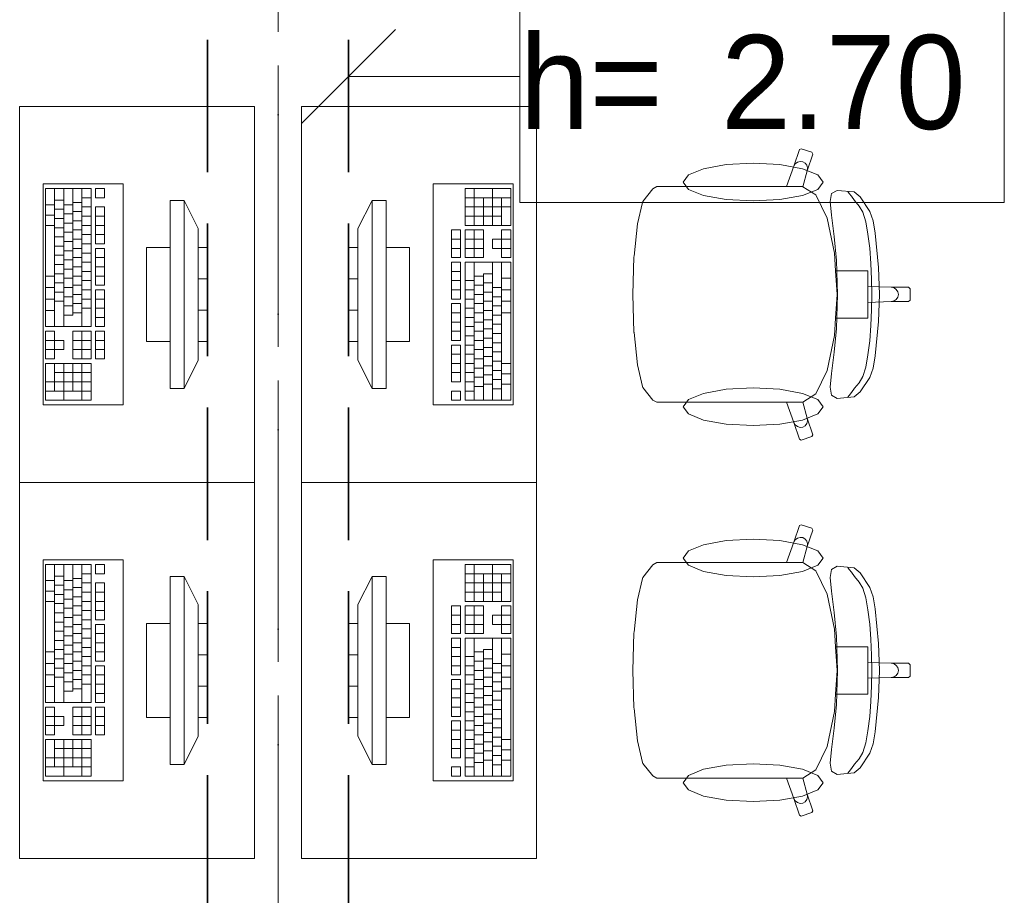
# Model space of a CAD drawing. Header units: millimetres. Extents: x -34676 to 172266, y 39940 to 476087.
# Tile 188 of 256: x 40370 to 42466, y 353014 to 354877. Entities that reach past the tile are written whole.
import ezdxf

# ---------------------------------------------------------------- set-up
doc = ezdxf.new("R2010")
doc.units = ezdxf.units.MM
doc.header["$MEASUREMENT"] = 0
doc.linetypes.add('Krawędzie ukryte', pattern=[3.912222, 2.822222, -1.09])
doc.linetypes.add('Kropki i Kreski', pattern=[6.702778, 3.527778, -1.763889, 0, -1.411111])
for name, color, linetype in [('#podkład', 252, 'Continuous'), ('Konstrukcja - Belki', 7, 'Continuous'), ('Konstrukcja - Siatka mod', 7, 'Continuous'), ('Opisy - Etykiety', 7, 'Continuous'), ('Wnętrze - Umeblowanie', 7, 'Continuous')]:
    doc.layers.add(name, color=color, linetype=linetype)
doc.styles.add('STYL_AUTOMATYCZNY_3', font='txt')
doc.styles.add('STYL_AUTOMATYCZNY_6', font='txt')

# ---------------------------------------------------------------- blocks, each defined once
blk = doc.blocks.new('kjghgg')
at = {"layer": 'Konstrukcja - Belki', "color": 252, "linetype": 'Krawędzie ukryte', "lineweight": 35, "ltscale": 100}
for p, q in [((-103615.8, 482078.3), (-103615.8, 477128.3)), ((-103315.8, 482078.3), (-103315.8, 477128.3))]:
    blk.add_line(p, q, dxfattribs=at)
at = {"layer": 'Konstrukcja - Belki', "color": 252, "linetype": 'Kropki i Kreski', "lineweight": 13, "ltscale": 100}
blk.add_line((-103465.8, 482078.3), (-103465.8, 477128.3), dxfattribs=at)
at = {"layer": 'Konstrukcja - Siatka mod', "color": 252, "linetype": 'Kropki i Kreski', "lineweight": 13, "ltscale": 100}
blk.add_line((-103465.8, 485184.3), (-103465.8, 468219.5), dxfattribs=at)
at = {"layer": 'Opisy - Etykiety', "color": 252, "linetype": 'Continuous', "lineweight": 20, "ltscale": 100}
for p, q in [((-102951.6, 480312.3), (-102951.6, 479775.9)), ((-101920.2, 479775.9), (-101920.2, 480312.3)), ((-103215.8, 480144.1), (-103415.8, 479944.1)), ((-103315.8, 480044.1), (-102951.6, 480044.1)), ((-102951.6, 479775.9), (-101920.2, 479775.9))]:
    blk.add_line(p, q, dxfattribs=at)
at = {"layer": 'Wnętrze - Umeblowanie', "color": 252, "linetype": 'Continuous', "lineweight": 13, "ltscale": 100}
for p, q in [((-103515.8, 479980.1), (-104015.8, 479980.1)), ((-104015.8, 479980.1), (-104015.8, 479180.1)), ((-103515.8, 479180.1), (-103515.8, 479980.1)), ((-103415.8, 479180.1), (-103415.8, 479980.1)), ((-103415.8, 479980.1), (-102915.8, 479980.1)), ((-102915.8, 479980.1), (-102915.8, 479180.1)), ((-102356.4, 479888.2), (-102352.6, 479890.1)), ((-102352.6, 479890.1), (-102329.9, 479882.6)), ((-102367.8, 479852.8), (-102356.4, 479888.2)), ((-102328, 479878.8), (-102339.4, 479843.4)), ((-102329.9, 479882.6), (-102328, 479878.8)), ((-102592.5, 479834.5), (-102560.2, 479847.6)), ((-102560.2, 479847.6), (-102511.8, 479856.3)), ((-102511.8, 479856.3), (-102454.8, 479859.4)), ((-102454.8, 479859.4), (-102397.8, 479856.3)), ((-102397.8, 479856.3), (-102349.5, 479847.6)), ((-102383.5, 479809.4), (-102367.8, 479852.8)), ((-102367.8, 479852.8), (-102365, 479857.9)), ((-102365, 479857.9), (-102360.4, 479861.5)), ((-102360.4, 479861.5), (-102354.8, 479863.1)), ((-102354.8, 479863.1), (-102349, 479862.5)), ((-102349.5, 479847.6), (-102317.2, 479834.5)), ((-102349, 479862.5), (-102343.9, 479859.6)), ((-102343.9, 479859.6), (-102340.3, 479854.9)), ((-102340.3, 479854.9), (-102338.7, 479849.3)), ((-102338.7, 479849.3), (-102339.4, 479843.4)), ((-102603.8, 479819.1), (-102592.5, 479834.5)), ((-102339.4, 479843.4), (-102349, 479809.3)), ((-102317.2, 479834.5), (-102305.8, 479819.1)), ((-103795.8, 479815.1), (-103965.8, 479815.1)), ((-103965.8, 479815.1), (-103965.8, 479345.1)), ((-103960.9, 479805.3), (-103960.9, 479511.6)), ((-103863.9, 479805.3), (-103960.9, 479805.3)), ((-103941.5, 479805.3), (-103941.5, 479511.6)), ((-103922.1, 479805.3), (-103922.1, 479511.6)), ((-103902.7, 479805.3), (-103902.7, 479536)), ((-103883.3, 479805.3), (-103883.3, 479511.6)), ((-103863.9, 479511.6), (-103863.9, 479805.3)), ((-103854.2, 479805.3), (-103854.2, 479785.7)), ((-103834.9, 479805.3), (-103854.2, 479805.3)), ((-103834.9, 479785.7), (-103834.9, 479805.3)), ((-103795.8, 479345.1), (-103795.8, 479815.1)), ((-102965.8, 479815.1), (-103135.8, 479815.1)), ((-103135.8, 479815.1), (-103135.8, 479345.1)), ((-102970.6, 479805.3), (-103067.6, 479805.3)), ((-103067.6, 479805.3), (-103067.6, 479727)), ((-103048.2, 479727), (-103048.2, 479805.3)), ((-103009.4, 479727), (-103009.4, 479805.3)), ((-102970.6, 479727), (-102970.6, 479805.3)), ((-102965.8, 479345.1), (-102965.8, 479815.1)), ((-102689.5, 479778), (-102668.3, 479804.8)), ((-102668.3, 479804.8), (-102659.7, 479809.4)), ((-102659.7, 479809.4), (-102628.7, 479809.4)), ((-102628.7, 479809.4), (-102592.6, 479809.4)), ((-102592.5, 479803.7), (-102603.8, 479819.1)), ((-102592.6, 479809.4), (-102383.5, 479809.4)), ((-102349.2, 479809.4), (-102383.5, 479809.4)), ((-102349.2, 479809.4), (-102349, 479809.3)), ((-102349, 479809.3), (-102321.2, 479791.9)), ((-102305.8, 479819.1), (-102317.2, 479803.7)), ((-103883.3, 479785.7), (-103863.9, 479785.7)), ((-103854.2, 479785.7), (-103834.9, 479785.7)), ((-102970.6, 479785.7), (-103067.6, 479785.7)), ((-103028.8, 479727), (-103028.8, 479785.7)), ((-102990, 479727), (-102990, 479785.7)), ((-102560.2, 479790.7), (-102592.5, 479803.7)), ((-102511.8, 479781.9), (-102560.2, 479790.7)), ((-102349.5, 479790.7), (-102397.8, 479781.9)), ((-102317.2, 479803.7), (-102349.5, 479790.7)), ((-102321.2, 479791.9), (-102297.4, 479742.2)), ((-102290.7, 479777.6), (-102287.6, 479794.8)), ((-102287.6, 479794.8), (-102276.1, 479801.5)), ((-102276.1, 479801.5), (-102240, 479798.2)), ((-102250.6, 479795.1), (-102253.2, 479798.9)), ((-102245.4, 479788.9), (-102250.6, 479795.1)), ((-102239.3, 479779.8), (-102245.4, 479788.9)), ((-102240, 479798.2), (-102226.8, 479787.7)), ((-102226.8, 479787.7), (-102206.7, 479756.6)), ((-103960.9, 479771), (-103941.5, 479771)), ((-103941.5, 479780.8), (-103922.1, 479780.8)), ((-103922.1, 479771), (-103902.7, 479771)), ((-103902.7, 479775.9), (-103883.3, 479775.9)), ((-103883.3, 479766.2), (-103863.9, 479766.2)), ((-103854.2, 479766.2), (-103854.2, 479687.8)), ((-103834.9, 479766.2), (-103854.2, 479766.2)), ((-103834.9, 479687.8), (-103834.9, 479766.2)), ((-103695.8, 479780.1), (-103695.8, 479380.1)), ((-103665.8, 479780.1), (-103695.8, 479780.1)), ((-103665.8, 479380.1), (-103665.8, 479780.1)), ((-103665.8, 479780.1), (-103635.8, 479720.1)), ((-103265.8, 479780.1), (-103295.8, 479720.1)), ((-103235.8, 479780.1), (-103265.8, 479780.1)), ((-103265.8, 479780.1), (-103265.8, 479380.1)), ((-103235.8, 479380.1), (-103235.8, 479780.1)), ((-102970.6, 479766.2), (-103067.6, 479766.2)), ((-102701, 479730), (-102690.4, 479775.9)), ((-102690.4, 479775.9), (-102689.5, 479778)), ((-102454.8, 479778.9), (-102511.8, 479781.9)), ((-102397.8, 479781.9), (-102454.8, 479778.9)), ((-102288.1, 479748.7), (-102290.7, 479777.6)), ((-102229.2, 479768.1), (-102239.3, 479779.8)), ((-102221.5, 479754.9), (-102229.2, 479768.1)), ((-103960.9, 479749), (-103941.5, 479749)), ((-103941.5, 479761.3), (-103922.1, 479761.3)), ((-103922.1, 479751.5), (-103902.7, 479751.5)), ((-103902.7, 479756.4), (-103883.3, 479756.4)), ((-103883.3, 479746.6), (-103863.9, 479746.6)), ((-103854.2, 479746.6), (-103834.9, 479746.6)), ((-102990, 479746.6), (-103067.6, 479746.6)), ((-102297.4, 479742.2), (-102281.5, 479667.9)), ((-102282.3, 479703.3), (-102288.1, 479748.7)), ((-102215.2, 479734.6), (-102221.5, 479754.9)), ((-102206.7, 479756.6), (-102199.5, 479736.7)), ((-103960.9, 479727), (-103941.5, 479727)), ((-103941.5, 479741.7), (-103922.1, 479741.7)), ((-103941.5, 479722.1), (-103922.1, 479722.1)), ((-103922.1, 479731.9), (-103902.7, 479731.9)), ((-103902.7, 479736.8), (-103883.3, 479736.8)), ((-103883.3, 479727), (-103863.9, 479727)), ((-103854.2, 479727), (-103834.9, 479727)), ((-103067.6, 479727), (-102970.6, 479727)), ((-102708.2, 479661.2), (-102701, 479730)), ((-102210.3, 479708.6), (-102215.2, 479734.6)), ((-102199.5, 479736.7), (-102194.7, 479710.8)), ((-103941.5, 479702.5), (-103922.1, 479702.5)), ((-103922.1, 479712.3), (-103902.7, 479712.3)), ((-103902.7, 479717.2), (-103883.3, 479717.2)), ((-103883.3, 479707.4), (-103863.9, 479707.4)), ((-103854.2, 479707.4), (-103834.9, 479707.4)), ((-103635.8, 479720.1), (-103635.8, 479440.1)), ((-103295.8, 479440.1), (-103295.8, 479720.1)), ((-103077.3, 479717.2), (-103096.7, 479717.2)), ((-103096.7, 479717.2), (-103096.7, 479658.4)), ((-103077.3, 479658.4), (-103077.3, 479717.2)), ((-103028.8, 479717.2), (-103067.6, 479717.2)), ((-103067.6, 479717.2), (-103067.6, 479658.4)), ((-103048.2, 479658.4), (-103048.2, 479717.2)), ((-103028.8, 479658.4), (-103028.8, 479717.2)), ((-102970.6, 479717.2), (-102990, 479717.2)), ((-102990, 479717.2), (-102990, 479697.6)), ((-102970.6, 479658.4), (-102970.6, 479717.2)), ((-102277.6, 479652.4), (-102282.3, 479703.3)), ((-102206.6, 479678.7), (-102210.3, 479708.6)), ((-102194.7, 479710.8), (-102187.7, 479637.6)), ((-103941.5, 479682.9), (-103922.1, 479682.9)), ((-103922.1, 479692.7), (-103902.7, 479692.7)), ((-103902.7, 479697.6), (-103883.3, 479697.6)), ((-103883.3, 479687.8), (-103863.9, 479687.8)), ((-103854.2, 479687.8), (-103834.9, 479687.8)), ((-103745.8, 479680.1), (-103745.8, 479480.1)), ((-103695.8, 479680.1), (-103745.8, 479680.1)), ((-103695.8, 479480.1), (-103695.8, 479680.1)), ((-103635.8, 479680.1), (-103635.8, 479480.1)), ((-103615.8, 479680.1), (-103635.8, 479680.1)), ((-103615.8, 479480.1), (-103615.8, 479680.1)), ((-103295.8, 479680.1), (-103315.8, 479680.1)), ((-103315.8, 479680.1), (-103315.8, 479480.1)), ((-103295.8, 479480.1), (-103295.8, 479680.1)), ((-103185.8, 479680.1), (-103235.8, 479680.1)), ((-103235.8, 479680.1), (-103235.8, 479480.1)), ((-103185.8, 479480.1), (-103185.8, 479680.1)), ((-103077.3, 479697.6), (-103096.7, 479697.6)), ((-103028.8, 479697.6), (-103067.6, 479697.6)), ((-102990, 479697.6), (-103009.4, 479697.6)), ((-103009.4, 479697.6), (-103009.4, 479678)), ((-102970.6, 479697.6), (-102990, 479697.6)), ((-102990, 479678), (-102990, 479697.6)), ((-103941.5, 479663.3), (-103922.1, 479663.3)), ((-103922.1, 479673.1), (-103902.7, 479673.1)), ((-103902.7, 479678), (-103883.3, 479678)), ((-103902.7, 479658.4), (-103883.3, 479658.4)), ((-103883.3, 479668.2), (-103863.9, 479668.2)), ((-103854.2, 479678), (-103854.2, 479599.7)), ((-103834.9, 479678), (-103854.2, 479678)), ((-103854.2, 479658.4), (-103834.9, 479658.4)), ((-103834.9, 479599.7), (-103834.9, 479678)), ((-103077.3, 479678), (-103096.7, 479678)), ((-103096.7, 479658.4), (-103077.3, 479658.4)), ((-103028.8, 479678), (-103067.6, 479678)), ((-103067.6, 479658.4), (-103028.8, 479658.4)), ((-103009.4, 479678), (-102990, 479678)), ((-102990, 479678), (-102990, 479658.4)), ((-102970.6, 479678), (-102990, 479678)), ((-102990, 479658.4), (-102970.6, 479658.4)), ((-102710.8, 479580.1), (-102708.3, 479660.1)), ((-102708.3, 479660.1), (-102708.2, 479661.2)), ((-102281.5, 479667.9), (-102279.1, 479630.4)), ((-102204.1, 479646.2), (-102206.6, 479678.7)), ((-103941.5, 479643.8), (-103922.1, 479643.8)), ((-103922.1, 479653.5), (-103902.7, 479653.5)), ((-103902.7, 479638.9), (-103883.3, 479638.9)), ((-103883.3, 479648.7), (-103863.9, 479648.7)), ((-103854.2, 479638.9), (-103834.9, 479638.9)), ((-103077.3, 479648.7), (-103096.7, 479648.7)), ((-103096.7, 479648.7), (-103096.7, 479570.3)), ((-103077.3, 479570.3), (-103077.3, 479648.7)), ((-102970.6, 479648.7), (-103067.6, 479648.7)), ((-103067.6, 479648.7), (-103067.6, 479354.9)), ((-103048.2, 479354.9), (-103048.2, 479648.7)), ((-103009.4, 479354.9), (-103009.4, 479648.7)), ((-102990, 479354.9), (-102990, 479648.7)), ((-102970.6, 479354.9), (-102970.6, 479648.7)), ((-102275.3, 479580.1), (-102277.6, 479652.4)), ((-102202.6, 479612.8), (-102204.1, 479646.2)), ((-102187.7, 479637.6), (-102185.5, 479580.1)), ((-103960.9, 479619.3), (-103941.5, 479619.3)), ((-103941.5, 479624.2), (-103922.1, 479624.2)), ((-103922.1, 479634), (-103902.7, 479634)), ((-103902.7, 479619.3), (-103883.3, 479619.3)), ((-103883.3, 479629.1), (-103863.9, 479629.1)), ((-103854.2, 479619.3), (-103834.9, 479619.3)), ((-103077.3, 479629.1), (-103096.7, 479629.1)), ((-103028.8, 479619.3), (-103048.2, 479619.3)), ((-103028.8, 479354.9), (-103028.8, 479624.2)), ((-103009.4, 479624.2), (-103028.8, 479624.2)), ((-102279.1, 479630.4), (-102275.9, 479580.1)), ((-102279.1, 479630.4), (-102240.4, 479630.4)), ((-102240.4, 479630.4), (-102210.5, 479630.4)), ((-102210.5, 479630.4), (-102210.5, 479597)), ((-103941.5, 479604.6), (-103922.1, 479604.6)), ((-103922.1, 479614.4), (-103902.7, 479614.4)), ((-103902.7, 479599.7), (-103883.3, 479599.7)), ((-103883.3, 479609.5), (-103863.9, 479609.5)), ((-103854.2, 479599.7), (-103834.9, 479599.7)), ((-103635.8, 479613.4), (-103615.8, 479613.4)), ((-103295.8, 479613.4), (-103315.8, 479613.4)), ((-103077.3, 479609.5), (-103096.7, 479609.5)), ((-103048.2, 479609.5), (-103067.6, 479609.5)), ((-103028.8, 479599.7), (-103048.2, 479599.7)), ((-103009.4, 479604.6), (-103028.8, 479604.6)), ((-102970.6, 479614.4), (-102990, 479614.4)), ((-102210.5, 479597), (-102210.5, 479580.1)), ((-102210.5, 479597), (-102160.7, 479595.2)), ((-102202.1, 479580.1), (-102202.6, 479612.8)), ((-102160.7, 479595.2), (-102154.9, 479594.1)), ((-102160.7, 479595.2), (-102123.8, 479595.2)), ((-102123.8, 479595.2), (-102120.8, 479592.2)), ((-103960.9, 479594.8), (-103941.5, 479594.8)), ((-103941.5, 479585), (-103922.1, 479585)), ((-103922.1, 479594.8), (-103902.7, 479594.8)), ((-103922.1, 479575.2), (-103902.7, 479575.2)), ((-103902.7, 479580.1), (-103883.3, 479580.1)), ((-103883.3, 479589.9), (-103863.9, 479589.9)), ((-103854.2, 479589.9), (-103854.2, 479511.6)), ((-103834.9, 479589.9), (-103854.2, 479589.9)), ((-103834.9, 479511.6), (-103834.9, 479589.9)), ((-103077.3, 479589.9), (-103096.7, 479589.9)), ((-103048.2, 479589.9), (-103067.6, 479589.9)), ((-103028.8, 479580.1), (-103048.2, 479580.1)), ((-103009.4, 479585), (-103028.8, 479585)), ((-102990, 479594.8), (-103009.4, 479594.8)), ((-102990, 479575.2), (-103009.4, 479575.2)), ((-102970.6, 479589.9), (-102990, 479589.9)), ((-102710.8, 479580.1), (-102708.3, 479500.1)), ((-102279.1, 479529.8), (-102275.9, 479580.1)), ((-102275.3, 479580.1), (-102277.6, 479507.8)), ((-102210.5, 479563.2), (-102210.5, 479580.1)), ((-102202.1, 479580.1), (-102202.6, 479547.4)), ((-102187.7, 479522.6), (-102185.5, 479580.1)), ((-102154.9, 479594.1), (-102150.1, 479590.8)), ((-102150.1, 479590.8), (-102146.8, 479585.9)), ((-102150.1, 479569.4), (-102146.8, 479574.3)), ((-102146.8, 479585.9), (-102145.7, 479580.1)), ((-102146.8, 479574.3), (-102145.7, 479580.1)), ((-102120.8, 479592.2), (-102120.8, 479580.1)), ((-102120.8, 479568), (-102120.8, 479580.1)), ((-103960.9, 479570.3), (-103941.5, 479570.3)), ((-103941.5, 479565.4), (-103922.1, 479565.4)), ((-103922.1, 479555.6), (-103902.7, 479555.6)), ((-103902.7, 479560.5), (-103883.3, 479560.5)), ((-103883.3, 479570.3), (-103863.9, 479570.3)), ((-103854.2, 479570.3), (-103834.9, 479570.3)), ((-103096.7, 479570.3), (-103077.3, 479570.3)), ((-103077.3, 479560.5), (-103096.7, 479560.5)), ((-103096.7, 479560.5), (-103096.7, 479482.2)), ((-103077.3, 479482.2), (-103077.3, 479560.5)), ((-103048.2, 479570.3), (-103067.6, 479570.3)), ((-103028.8, 479560.5), (-103048.2, 479560.5)), ((-103009.4, 479565.4), (-103028.8, 479565.4)), ((-102990, 479555.6), (-103009.4, 479555.6)), ((-102970.6, 479565.4), (-102990, 479565.4)), ((-102210.5, 479563.2), (-102160.7, 479565)), ((-102210.5, 479529.8), (-102210.5, 479563.2)), ((-102160.7, 479565), (-102154.9, 479566.2)), ((-102160.7, 479565), (-102123.8, 479565)), ((-102154.9, 479566.2), (-102150.1, 479569.4)), ((-102123.8, 479565), (-102120.8, 479568)), ((-103960.9, 479545.8), (-103941.5, 479545.8)), ((-103922.1, 479536), (-103902.7, 479536)), ((-103902.7, 479540.9), (-103883.3, 479540.9)), ((-103883.3, 479550.7), (-103863.9, 479550.7)), ((-103854.2, 479550.7), (-103834.9, 479550.7)), ((-103635.8, 479546.8), (-103615.8, 479546.8)), ((-103295.8, 479546.8), (-103315.8, 479546.8)), ((-103077.3, 479540.9), (-103096.7, 479540.9)), ((-103048.2, 479550.7), (-103067.6, 479550.7)), ((-103028.8, 479540.9), (-103048.2, 479540.9)), ((-103009.4, 479545.8), (-103028.8, 479545.8)), ((-102990, 479536), (-103009.4, 479536)), ((-102970.6, 479540.9), (-102990, 479540.9)), ((-102202.6, 479547.4), (-102204.1, 479514)), ((-103960.9, 479511.6), (-103863.9, 479511.6)), ((-103854.2, 479531.2), (-103834.9, 479531.2)), ((-103854.2, 479511.6), (-103834.9, 479511.6)), ((-103077.3, 479521.4), (-103096.7, 479521.4)), ((-103048.2, 479531.2), (-103067.6, 479531.2)), ((-103048.2, 479511.6), (-103067.6, 479511.6)), ((-103028.8, 479521.4), (-103048.2, 479521.4)), ((-103009.4, 479526.3), (-103028.8, 479526.3)), ((-102990, 479516.5), (-103009.4, 479516.5)), ((-102281.5, 479492.4), (-102279.1, 479529.8)), ((-102279.1, 479529.8), (-102240.4, 479529.8)), ((-102240.4, 479529.8), (-102210.5, 479529.8)), ((-102204.1, 479514), (-102206.6, 479481.6)), ((-102194.7, 479449.4), (-102187.7, 479522.6)), ((-103960.9, 479501.8), (-103960.9, 479443)), ((-103941.5, 479501.8), (-103960.9, 479501.8)), ((-103941.5, 479482.2), (-103941.5, 479501.8)), ((-103902.7, 479501.8), (-103902.7, 479443)), ((-103863.9, 479501.8), (-103902.7, 479501.8)), ((-103883.3, 479501.8), (-103883.3, 479443)), ((-103863.9, 479443), (-103863.9, 479501.8)), ((-103854.2, 479501.8), (-103854.2, 479443)), ((-103834.9, 479501.8), (-103854.2, 479501.8)), ((-103834.9, 479443), (-103834.9, 479501.8)), ((-103077.3, 479501.8), (-103096.7, 479501.8)), ((-103048.2, 479492), (-103067.6, 479492)), ((-103028.8, 479501.8), (-103048.2, 479501.8)), ((-103009.4, 479506.7), (-103028.8, 479506.7)), ((-102990, 479496.9), (-103009.4, 479496.9)), ((-102708.3, 479500.1), (-102708.2, 479499)), ((-102708.2, 479499), (-102701, 479430.3)), ((-102297.4, 479418), (-102281.5, 479492.4)), ((-102277.6, 479507.8), (-102282.3, 479456.9)), ((-103960.9, 479482.2), (-103941.5, 479482.2)), ((-103922.1, 479482.2), (-103941.5, 479482.2)), ((-103941.5, 479482.2), (-103941.5, 479462.6)), ((-103922.1, 479462.6), (-103922.1, 479482.2)), ((-103902.7, 479482.2), (-103863.9, 479482.2)), ((-103854.2, 479482.2), (-103834.9, 479482.2)), ((-103745.8, 479480.1), (-103695.8, 479480.1)), ((-103635.8, 479480.1), (-103615.8, 479480.1)), ((-103315.8, 479480.1), (-103295.8, 479480.1)), ((-103235.8, 479480.1), (-103185.8, 479480.1)), ((-103096.7, 479482.2), (-103077.3, 479482.2)), ((-103077.3, 479472.4), (-103096.7, 479472.4)), ((-103096.7, 479472.4), (-103096.7, 479394.1)), ((-103077.3, 479394.1), (-103077.3, 479472.4)), ((-103048.2, 479472.4), (-103067.6, 479472.4)), ((-103028.8, 479482.2), (-103048.2, 479482.2)), ((-103009.4, 479487.1), (-103028.8, 479487.1)), ((-102990, 479477.3), (-103009.4, 479477.3)), ((-102206.6, 479481.6), (-102210.3, 479451.6)), ((-103960.9, 479462.6), (-103941.5, 479462.6)), ((-103941.5, 479443), (-103941.5, 479462.6)), ((-103941.5, 479462.6), (-103922.1, 479462.6)), ((-103902.7, 479462.6), (-103863.9, 479462.6)), ((-103854.2, 479462.6), (-103834.9, 479462.6)), ((-103077.3, 479452.8), (-103096.7, 479452.8)), ((-103048.2, 479452.8), (-103067.6, 479452.8)), ((-103028.8, 479462.6), (-103048.2, 479462.6)), ((-103009.4, 479467.5), (-103028.8, 479467.5)), ((-102990, 479457.7), (-103009.4, 479457.7)), ((-102282.3, 479456.9), (-102288.1, 479411.6)), ((-102210.3, 479451.6), (-102215.2, 479425.6)), ((-102199.5, 479423.5), (-102194.7, 479449.4)), ((-103960.9, 479443), (-103941.5, 479443)), ((-103960.9, 479433.2), (-103960.9, 479354.9)), ((-103863.9, 479433.2), (-103960.9, 479433.2)), ((-103941.5, 479433.2), (-103941.5, 479374.5)), ((-103922.1, 479433.2), (-103922.1, 479354.9)), ((-103902.7, 479443), (-103863.9, 479443)), ((-103902.7, 479433.2), (-103902.7, 479374.5)), ((-103883.3, 479433.2), (-103883.3, 479354.9)), ((-103863.9, 479354.9), (-103863.9, 479433.2)), ((-103854.2, 479443), (-103834.9, 479443)), ((-103665.8, 479380.1), (-103635.8, 479440.1)), ((-103265.8, 479380.1), (-103295.8, 479440.1)), ((-103077.3, 479433.2), (-103096.7, 479433.2)), ((-103048.2, 479433.2), (-103067.6, 479433.2)), ((-103028.8, 479443), (-103048.2, 479443)), ((-103009.4, 479447.9), (-103028.8, 479447.9)), ((-103009.4, 479428.3), (-103028.8, 479428.3)), ((-102990, 479438.1), (-103009.4, 479438.1)), ((-102970.6, 479433.2), (-102990, 479433.2)), ((-102701, 479430.3), (-102690.4, 479384.3)), ((-103941.5, 479413.7), (-103863.9, 479413.7)), ((-103077.3, 479413.7), (-103096.7, 479413.7)), ((-103048.2, 479413.7), (-103067.6, 479413.7)), ((-103028.8, 479423.4), (-103048.2, 479423.4)), ((-103009.4, 479408.8), (-103028.8, 479408.8)), ((-102990, 479418.5), (-103009.4, 479418.5)), ((-102970.6, 479411.2), (-102990, 479411.2)), ((-102321.2, 479368.3), (-102297.4, 479418)), ((-102288.1, 479411.6), (-102290.7, 479382.7)), ((-102215.2, 479425.6), (-102221.5, 479405.3)), ((-102206.7, 479403.6), (-102199.5, 479423.5)), ((-103960.9, 479394.1), (-103863.9, 479394.1)), ((-103096.7, 479394.1), (-103077.3, 479394.1)), ((-103048.2, 479394.1), (-103067.6, 479394.1)), ((-103028.8, 479403.9), (-103048.2, 479403.9)), ((-103009.4, 479389.2), (-103028.8, 479389.2)), ((-102990, 479399), (-103009.4, 479399)), ((-102970.6, 479389.2), (-102990, 479389.2)), ((-102229.2, 479392.1), (-102239.3, 479380.4)), ((-102221.5, 479405.3), (-102229.2, 479392.1)), ((-102226.8, 479372.6), (-102206.7, 479403.6)), ((-103960.9, 479374.5), (-103863.9, 479374.5)), ((-103695.8, 479380.1), (-103665.8, 479380.1)), ((-103265.8, 479380.1), (-103235.8, 479380.1)), ((-103077.3, 479374.5), (-103096.7, 479374.5)), ((-103096.7, 479374.5), (-103096.7, 479354.9)), ((-103077.3, 479354.9), (-103077.3, 479374.5)), ((-103048.2, 479374.5), (-103067.6, 479374.5)), ((-103028.8, 479384.3), (-103048.2, 479384.3)), ((-102990, 479379.4), (-103009.4, 479379.4)), ((-102690.4, 479384.3), (-102689.5, 479382.2)), ((-102689.5, 479382.2), (-102668.3, 479355.4)), ((-102560.2, 479369.6), (-102592.5, 479356.5)), ((-102511.8, 479378.3), (-102560.2, 479369.6)), ((-102454.8, 479381.4), (-102511.8, 479378.3)), ((-102397.8, 479378.3), (-102454.8, 479381.4)), ((-102349.5, 479369.6), (-102397.8, 479378.3)), ((-102317.2, 479356.5), (-102349.5, 479369.6)), ((-102349, 479351), (-102321.2, 479368.3)), ((-102290.7, 479382.7), (-102287.6, 479365.4)), ((-102287.6, 479365.4), (-102276.1, 479358.7)), ((-102250.6, 479365.1), (-102253.2, 479361.3)), ((-102245.4, 479371.4), (-102250.6, 479365.1)), ((-102239.3, 479380.4), (-102245.4, 479371.4)), ((-102240, 479362), (-102226.8, 479372.6)), ((-103965.8, 479345.1), (-103795.8, 479345.1)), ((-103960.9, 479354.9), (-103863.9, 479354.9)), ((-103135.8, 479345.1), (-102965.8, 479345.1)), ((-103096.7, 479354.9), (-103077.3, 479354.9)), ((-103067.6, 479354.9), (-102970.6, 479354.9)), ((-102668.3, 479355.4), (-102659.7, 479350.8)), ((-102659.7, 479350.8), (-102628.7, 479350.8)), ((-102628.7, 479350.8), (-102592.6, 479350.8)), ((-102592.5, 479356.5), (-102603.8, 479341.1)), ((-102592.6, 479350.8), (-102383.5, 479350.8)), ((-102349.2, 479350.8), (-102383.5, 479350.8)), ((-102383.5, 479350.8), (-102367.8, 479307.5)), ((-102349.2, 479350.8), (-102349, 479351)), ((-102339.4, 479316.8), (-102349, 479351)), ((-102305.8, 479341.1), (-102317.2, 479356.5)), ((-102276.1, 479358.7), (-102240, 479362)), ((-102603.8, 479341.1), (-102592.5, 479325.7)), ((-102592.5, 479325.7), (-102560.2, 479312.6)), ((-102349.5, 479312.6), (-102317.2, 479325.7)), ((-102317.2, 479325.7), (-102305.8, 479341.1)), ((-102560.2, 479312.6), (-102511.8, 479303.9)), ((-102511.8, 479303.9), (-102454.8, 479300.9)), ((-102454.8, 479300.9), (-102397.8, 479303.9)), ((-102397.8, 479303.9), (-102349.5, 479312.6)), ((-102367.8, 479307.5), (-102365, 479302.3)), ((-102367.8, 479307.5), (-102356.4, 479272.1)), ((-102365, 479302.3), (-102360.4, 479298.7)), ((-102343.9, 479300.6), (-102340.3, 479305.3)), ((-102340.3, 479305.3), (-102338.7, 479310.9)), ((-102338.7, 479310.9), (-102339.4, 479316.8)), ((-102328, 479281.4), (-102339.4, 479316.8)), ((-102360.4, 479298.7), (-102354.8, 479297.1)), ((-102354.8, 479297.1), (-102349, 479297.8)), ((-102349, 479297.8), (-102343.9, 479300.6)), ((-102329.9, 479277.6), (-102328, 479281.4)), ((-102356.4, 479272.1), (-102352.6, 479270.1)), ((-102352.6, 479270.1), (-102329.9, 479277.6)), ((-103515.8, 479180.1), (-104015.8, 479180.1)), ((-104015.8, 479180.1), (-104015.8, 478380.1)), ((-104015.8, 479180.1), (-103515.8, 479180.1)), ((-103515.8, 478380.1), (-103515.8, 479180.1)), ((-103415.8, 478380.1), (-103415.8, 479180.1)), ((-103415.8, 479180.1), (-102915.8, 479180.1)), ((-102915.8, 479180.1), (-103415.8, 479180.1)), ((-102915.8, 479180.1), (-102915.8, 478380.1)), ((-102367.8, 479052.8), (-102356.4, 479088.2)), ((-102356.4, 479088.2), (-102352.6, 479090.1)), ((-102352.6, 479090.1), (-102329.9, 479082.6)), ((-102328, 479078.8), (-102339.4, 479043.4)), ((-102329.9, 479082.6), (-102328, 479078.8)), ((-102560.2, 479047.6), (-102511.8, 479056.3)), ((-102511.8, 479056.3), (-102454.8, 479059.4)), ((-102454.8, 479059.4), (-102397.8, 479056.3)), ((-102397.8, 479056.3), (-102349.5, 479047.6)), ((-102383.5, 479009.4), (-102367.8, 479052.8)), ((-102367.8, 479052.8), (-102365, 479057.9)), ((-102365, 479057.9), (-102360.4, 479061.5)), ((-102360.4, 479061.5), (-102354.8, 479063.1)), ((-102354.8, 479063.1), (-102349, 479062.5)), ((-102349, 479062.5), (-102343.9, 479059.6)), ((-102343.9, 479059.6), (-102340.3, 479054.9)), ((-102340.3, 479054.9), (-102338.7, 479049.3)), ((-102603.8, 479019.1), (-102592.5, 479034.5)), ((-102592.5, 479034.5), (-102560.2, 479047.6)), ((-102349.5, 479047.6), (-102317.2, 479034.5)), ((-102339.4, 479043.4), (-102349, 479009.3)), ((-102338.7, 479049.3), (-102339.4, 479043.4)), ((-102317.2, 479034.5), (-102305.8, 479019.1)), ((-103795.8, 479015.1), (-103965.8, 479015.1)), ((-103965.8, 479015.1), (-103965.8, 478545.1)), ((-103795.8, 478545.1), (-103795.8, 479015.1)), ((-102965.8, 479015.1), (-103135.8, 479015.1)), ((-103135.8, 479015.1), (-103135.8, 478545.1)), ((-102965.8, 478545.1), (-102965.8, 479015.1)), ((-102668.3, 479004.8), (-102659.7, 479009.4)), ((-102659.7, 479009.4), (-102628.7, 479009.4)), ((-102628.7, 479009.4), (-102592.6, 479009.4)), ((-102592.5, 479003.7), (-102603.8, 479019.1)), ((-102592.6, 479009.4), (-102383.5, 479009.4)), ((-102349.2, 479009.4), (-102383.5, 479009.4)), ((-102349.2, 479009.4), (-102349, 479009.3)), ((-102349, 479009.3), (-102321.2, 478991.9)), ((-102305.8, 479019.1), (-102317.2, 479003.7)), ((-103960.9, 479005.3), (-103960.9, 478711.6)), ((-103863.9, 479005.3), (-103960.9, 479005.3)), ((-103941.5, 479005.3), (-103941.5, 478711.6)), ((-103922.1, 479005.3), (-103922.1, 478711.6)), ((-103902.7, 479005.3), (-103902.7, 478736)), ((-103883.3, 479005.3), (-103883.3, 478711.6)), ((-103863.9, 478711.6), (-103863.9, 479005.3)), ((-103854.2, 479005.3), (-103854.2, 478985.7)), ((-103834.9, 479005.3), (-103854.2, 479005.3)), ((-103834.9, 478985.7), (-103834.9, 479005.3)), ((-102970.6, 479005.3), (-103067.6, 479005.3)), ((-103067.6, 479005.3), (-103067.6, 478927)), ((-103048.2, 478927), (-103048.2, 479005.3)), ((-103009.4, 478927), (-103009.4, 479005.3)), ((-102970.6, 478927), (-102970.6, 479005.3)), ((-102689.5, 478978), (-102668.3, 479004.8)), ((-102560.2, 478990.7), (-102592.5, 479003.7)), ((-102511.8, 478981.9), (-102560.2, 478990.7)), ((-102349.5, 478990.7), (-102397.8, 478981.9)), ((-102317.2, 479003.7), (-102349.5, 478990.7)), ((-102321.2, 478991.9), (-102297.4, 478942.2)), ((-102290.7, 478977.6), (-102287.6, 478994.8)), ((-102287.6, 478994.8), (-102276.1, 479001.5)), ((-102276.1, 479001.5), (-102240, 478998.2)), ((-102250.6, 478995.1), (-102253.2, 478998.9)), ((-102245.4, 478988.9), (-102250.6, 478995.1)), ((-102239.3, 478979.8), (-102245.4, 478988.9)), ((-102240, 478998.2), (-102226.8, 478987.7)), ((-102226.8, 478987.7), (-102206.7, 478956.6)), ((-103960.9, 478971), (-103941.5, 478971)), ((-103941.5, 478980.8), (-103922.1, 478980.8)), ((-103922.1, 478971), (-103902.7, 478971)), ((-103902.7, 478975.9), (-103883.3, 478975.9)), ((-103883.3, 478985.7), (-103863.9, 478985.7)), ((-103854.2, 478985.7), (-103834.9, 478985.7)), ((-103695.8, 478980.1), (-103695.8, 478580.1)), ((-103665.8, 478980.1), (-103695.8, 478980.1)), ((-103665.8, 478580.1), (-103665.8, 478980.1)), ((-103665.8, 478980.1), (-103635.8, 478920.1)), ((-103265.8, 478980.1), (-103295.8, 478920.1)), ((-103235.8, 478980.1), (-103265.8, 478980.1)), ((-103265.8, 478980.1), (-103265.8, 478580.1)), ((-103235.8, 478580.1), (-103235.8, 478980.1)), ((-102970.6, 478985.7), (-103067.6, 478985.7)), ((-103028.8, 478927), (-103028.8, 478985.7)), ((-102990, 478927), (-102990, 478985.7)), ((-102701, 478930), (-102690.4, 478975.9)), ((-102690.4, 478975.9), (-102689.5, 478978)), ((-102454.8, 478978.9), (-102511.8, 478981.9)), ((-102397.8, 478981.9), (-102454.8, 478978.9)), ((-102288.1, 478948.7), (-102290.7, 478977.6)), ((-102229.2, 478968.1), (-102239.3, 478979.8)), ((-102221.5, 478954.9), (-102229.2, 478968.1)), ((-103960.9, 478949), (-103941.5, 478949)), ((-103941.5, 478961.3), (-103922.1, 478961.3)), ((-103922.1, 478951.5), (-103902.7, 478951.5)), ((-103902.7, 478956.4), (-103883.3, 478956.4)), ((-103883.3, 478966.2), (-103863.9, 478966.2)), ((-103883.3, 478946.6), (-103863.9, 478946.6)), ((-103854.2, 478966.2), (-103854.2, 478887.8)), ((-103834.9, 478966.2), (-103854.2, 478966.2)), ((-103854.2, 478946.6), (-103834.9, 478946.6)), ((-103834.9, 478887.8), (-103834.9, 478966.2)), ((-102970.6, 478966.2), (-103067.6, 478966.2)), ((-102990, 478946.6), (-103067.6, 478946.6)), ((-102282.3, 478903.3), (-102288.1, 478948.7)), ((-102215.2, 478934.6), (-102221.5, 478954.9)), ((-102206.7, 478956.6), (-102199.5, 478936.7)), ((-103960.9, 478927), (-103941.5, 478927)), ((-103941.5, 478941.7), (-103922.1, 478941.7)), ((-103922.1, 478931.9), (-103902.7, 478931.9)), ((-103902.7, 478936.8), (-103883.3, 478936.8)), ((-103883.3, 478927), (-103863.9, 478927)), ((-103854.2, 478927), (-103834.9, 478927)), ((-103067.6, 478927), (-102970.6, 478927)), ((-102708.2, 478861.2), (-102701, 478930)), ((-102297.4, 478942.2), (-102281.5, 478867.9)), ((-102210.3, 478908.6), (-102215.2, 478934.6)), ((-102199.5, 478936.7), (-102194.7, 478910.8)), ((-103941.5, 478922.1), (-103922.1, 478922.1)), ((-103922.1, 478912.3), (-103902.7, 478912.3)), ((-103902.7, 478917.2), (-103883.3, 478917.2)), ((-103883.3, 478907.4), (-103863.9, 478907.4)), ((-103854.2, 478907.4), (-103834.9, 478907.4)), ((-103635.8, 478920.1), (-103635.8, 478640.1)), ((-103295.8, 478640.1), (-103295.8, 478920.1)), ((-103077.3, 478917.2), (-103096.7, 478917.2)), ((-103096.7, 478917.2), (-103096.7, 478858.4)), ((-103077.3, 478858.4), (-103077.3, 478917.2)), ((-103028.8, 478917.2), (-103067.6, 478917.2)), ((-103067.6, 478917.2), (-103067.6, 478858.4)), ((-103048.2, 478858.4), (-103048.2, 478917.2)), ((-103028.8, 478858.4), (-103028.8, 478917.2)), ((-102970.6, 478917.2), (-102990, 478917.2)), ((-102990, 478917.2), (-102990, 478897.6)), ((-102970.6, 478858.4), (-102970.6, 478917.2)), ((-102206.6, 478878.7), (-102210.3, 478908.6)), ((-102194.7, 478910.8), (-102187.7, 478837.6)), ((-103941.5, 478902.5), (-103922.1, 478902.5)), ((-103941.5, 478882.9), (-103922.1, 478882.9)), ((-103922.1, 478892.7), (-103902.7, 478892.7)), ((-103902.7, 478897.6), (-103883.3, 478897.6)), ((-103883.3, 478887.8), (-103863.9, 478887.8)), ((-103854.2, 478887.8), (-103834.9, 478887.8)), ((-103077.3, 478897.6), (-103096.7, 478897.6)), ((-103028.8, 478897.6), (-103067.6, 478897.6)), ((-102990, 478897.6), (-103009.4, 478897.6)), ((-103009.4, 478897.6), (-103009.4, 478878)), ((-102970.6, 478897.6), (-102990, 478897.6)), ((-102990, 478878), (-102990, 478897.6)), ((-102277.6, 478852.4), (-102282.3, 478903.3)), ((-103941.5, 478863.3), (-103922.1, 478863.3)), ((-103922.1, 478873.1), (-103902.7, 478873.1)), ((-103902.7, 478878), (-103883.3, 478878)), ((-103883.3, 478868.2), (-103863.9, 478868.2)), ((-103854.2, 478878), (-103854.2, 478799.7)), ((-103834.9, 478878), (-103854.2, 478878)), ((-103834.9, 478799.7), (-103834.9, 478878)), ((-103745.8, 478880.1), (-103745.8, 478680.1)), ((-103695.8, 478880.1), (-103745.8, 478880.1)), ((-103695.8, 478680.1), (-103695.8, 478880.1)), ((-103635.8, 478880.1), (-103635.8, 478680.1)), ((-103615.8, 478880.1), (-103635.8, 478880.1)), ((-103615.8, 478680.1), (-103615.8, 478880.1)), ((-103295.8, 478880.1), (-103315.8, 478880.1)), ((-103315.8, 478880.1), (-103315.8, 478680.1)), ((-103295.8, 478680.1), (-103295.8, 478880.1)), ((-103185.8, 478880.1), (-103235.8, 478880.1)), ((-103235.8, 478880.1), (-103235.8, 478680.1)), ((-103185.8, 478680.1), (-103185.8, 478880.1)), ((-103077.3, 478878), (-103096.7, 478878)), ((-103028.8, 478878), (-103067.6, 478878)), ((-103009.4, 478878), (-102990, 478878)), ((-102990, 478878), (-102990, 478858.4)), ((-102970.6, 478878), (-102990, 478878)), ((-102281.5, 478867.9), (-102279.1, 478830.4)), ((-102204.1, 478846.2), (-102206.6, 478878.7)), ((-103941.5, 478843.8), (-103922.1, 478843.8)), ((-103922.1, 478853.5), (-103902.7, 478853.5)), ((-103902.7, 478858.4), (-103883.3, 478858.4)), ((-103883.3, 478848.7), (-103863.9, 478848.7)), ((-103854.2, 478858.4), (-103834.9, 478858.4)), ((-103096.7, 478858.4), (-103077.3, 478858.4)), ((-103077.3, 478848.7), (-103096.7, 478848.7)), ((-103096.7, 478848.7), (-103096.7, 478770.3)), ((-103077.3, 478770.3), (-103077.3, 478848.7)), ((-103067.6, 478858.4), (-103028.8, 478858.4)), ((-102970.6, 478848.7), (-103067.6, 478848.7)), ((-103067.6, 478848.7), (-103067.6, 478554.9)), ((-103048.2, 478554.9), (-103048.2, 478848.7)), ((-103009.4, 478554.9), (-103009.4, 478848.7)), ((-102990, 478858.4), (-102970.6, 478858.4)), ((-102990, 478554.9), (-102990, 478848.7)), ((-102970.6, 478554.9), (-102970.6, 478848.7)), ((-102710.8, 478780.1), (-102708.3, 478860.1)), ((-102708.3, 478860.1), (-102708.2, 478861.2)), ((-102275.3, 478780.1), (-102277.6, 478852.4)), ((-102202.6, 478812.8), (-102204.1, 478846.2)), ((-103941.5, 478824.2), (-103922.1, 478824.2)), ((-103922.1, 478834), (-103902.7, 478834)), ((-103902.7, 478838.9), (-103883.3, 478838.9)), ((-103883.3, 478829.1), (-103863.9, 478829.1)), ((-103854.2, 478838.9), (-103834.9, 478838.9)), ((-103077.3, 478829.1), (-103096.7, 478829.1)), ((-103028.8, 478554.9), (-103028.8, 478824.2)), ((-103009.4, 478824.2), (-103028.8, 478824.2)), ((-102279.1, 478830.4), (-102275.9, 478780.1)), ((-102279.1, 478830.4), (-102240.4, 478830.4)), ((-102240.4, 478830.4), (-102210.5, 478830.4)), ((-102210.5, 478830.4), (-102210.5, 478797)), ((-102187.7, 478837.6), (-102185.5, 478780.1)), ((-103960.9, 478819.3), (-103941.5, 478819.3)), ((-103941.5, 478804.6), (-103922.1, 478804.6)), ((-103922.1, 478814.4), (-103902.7, 478814.4)), ((-103902.7, 478819.3), (-103883.3, 478819.3)), ((-103902.7, 478799.7), (-103883.3, 478799.7)), ((-103883.3, 478809.5), (-103863.9, 478809.5)), ((-103854.2, 478819.3), (-103834.9, 478819.3)), ((-103854.2, 478799.7), (-103834.9, 478799.7)), ((-103635.8, 478813.4), (-103615.8, 478813.4)), ((-103295.8, 478813.4), (-103315.8, 478813.4)), ((-103077.3, 478809.5), (-103096.7, 478809.5)), ((-103048.2, 478809.5), (-103067.6, 478809.5)), ((-103028.8, 478819.3), (-103048.2, 478819.3)), ((-103028.8, 478799.7), (-103048.2, 478799.7)), ((-103009.4, 478804.6), (-103028.8, 478804.6)), ((-102970.6, 478814.4), (-102990, 478814.4)), ((-102202.1, 478780.1), (-102202.6, 478812.8)), ((-103960.9, 478794.8), (-103941.5, 478794.8)), ((-103941.5, 478785), (-103922.1, 478785)), ((-103922.1, 478794.8), (-103902.7, 478794.8)), ((-103902.7, 478780.1), (-103883.3, 478780.1)), ((-103883.3, 478789.9), (-103863.9, 478789.9)), ((-103854.2, 478789.9), (-103854.2, 478711.6)), ((-103834.9, 478789.9), (-103854.2, 478789.9)), ((-103834.9, 478711.6), (-103834.9, 478789.9)), ((-103077.3, 478789.9), (-103096.7, 478789.9)), ((-103048.2, 478789.9), (-103067.6, 478789.9)), ((-103028.8, 478780.1), (-103048.2, 478780.1)), ((-103009.4, 478785), (-103028.8, 478785)), ((-102990, 478794.8), (-103009.4, 478794.8)), ((-102970.6, 478789.9), (-102990, 478789.9)), ((-102710.8, 478780.1), (-102708.3, 478700.1)), ((-102279.1, 478729.8), (-102275.9, 478780.1)), ((-102275.3, 478780.1), (-102277.6, 478707.8)), ((-102210.5, 478797), (-102210.5, 478780.1)), ((-102210.5, 478797), (-102160.7, 478795.2)), ((-102210.5, 478763.2), (-102210.5, 478780.1)), ((-102202.1, 478780.1), (-102202.6, 478747.4)), ((-102187.7, 478722.6), (-102185.5, 478780.1)), ((-102160.7, 478795.2), (-102154.9, 478794.1)), ((-102160.7, 478795.2), (-102123.8, 478795.2)), ((-102154.9, 478794.1), (-102150.1, 478790.8)), ((-102150.1, 478790.8), (-102146.8, 478785.9)), ((-102146.8, 478785.9), (-102145.7, 478780.1)), ((-102146.8, 478774.3), (-102145.7, 478780.1)), ((-102123.8, 478795.2), (-102120.8, 478792.2)), ((-102120.8, 478792.2), (-102120.8, 478780.1)), ((-102120.8, 478768), (-102120.8, 478780.1)), ((-103960.9, 478770.3), (-103941.5, 478770.3)), ((-103941.5, 478765.4), (-103922.1, 478765.4)), ((-103922.1, 478775.2), (-103902.7, 478775.2)), ((-103902.7, 478760.5), (-103883.3, 478760.5)), ((-103883.3, 478770.3), (-103863.9, 478770.3)), ((-103854.2, 478770.3), (-103834.9, 478770.3)), ((-103096.7, 478770.3), (-103077.3, 478770.3)), ((-103077.3, 478760.5), (-103096.7, 478760.5)), ((-103096.7, 478760.5), (-103096.7, 478682.2)), ((-103077.3, 478682.2), (-103077.3, 478760.5)), ((-103048.2, 478770.3), (-103067.6, 478770.3)), ((-103028.8, 478760.5), (-103048.2, 478760.5)), ((-103009.4, 478765.4), (-103028.8, 478765.4)), ((-102990, 478775.2), (-103009.4, 478775.2)), ((-102970.6, 478765.4), (-102990, 478765.4)), ((-102210.5, 478763.2), (-102160.7, 478765)), ((-102210.5, 478729.8), (-102210.5, 478763.2)), ((-102160.7, 478765), (-102154.9, 478766.2)), ((-102160.7, 478765), (-102123.8, 478765)), ((-102154.9, 478766.2), (-102150.1, 478769.4)), ((-102150.1, 478769.4), (-102146.8, 478774.3)), ((-102123.8, 478765), (-102120.8, 478768)), ((-103960.9, 478745.8), (-103941.5, 478745.8)), ((-103922.1, 478755.6), (-103902.7, 478755.6)), ((-103922.1, 478736), (-103902.7, 478736)), ((-103902.7, 478740.9), (-103883.3, 478740.9)), ((-103883.3, 478750.7), (-103863.9, 478750.7)), ((-103854.2, 478750.7), (-103834.9, 478750.7)), ((-103635.8, 478746.8), (-103615.8, 478746.8)), ((-103295.8, 478746.8), (-103315.8, 478746.8)), ((-103077.3, 478740.9), (-103096.7, 478740.9)), ((-103048.2, 478750.7), (-103067.6, 478750.7)), ((-103028.8, 478740.9), (-103048.2, 478740.9)), ((-103009.4, 478745.8), (-103028.8, 478745.8)), ((-102990, 478755.6), (-103009.4, 478755.6)), ((-102990, 478736), (-103009.4, 478736)), ((-102970.6, 478740.9), (-102990, 478740.9)), ((-102202.6, 478747.4), (-102204.1, 478714)), ((-103854.2, 478731.2), (-103834.9, 478731.2)), ((-103077.3, 478721.4), (-103096.7, 478721.4)), ((-103048.2, 478731.2), (-103067.6, 478731.2)), ((-103028.8, 478721.4), (-103048.2, 478721.4)), ((-103009.4, 478726.3), (-103028.8, 478726.3)), ((-102990, 478716.5), (-103009.4, 478716.5)), ((-102281.5, 478692.4), (-102279.1, 478729.8)), ((-102279.1, 478729.8), (-102240.4, 478729.8)), ((-102240.4, 478729.8), (-102210.5, 478729.8)), ((-102194.7, 478649.4), (-102187.7, 478722.6)), ((-103960.9, 478711.6), (-103863.9, 478711.6)), ((-103960.9, 478701.8), (-103960.9, 478643)), ((-103941.5, 478701.8), (-103960.9, 478701.8)), ((-103941.5, 478682.2), (-103941.5, 478701.8)), ((-103902.7, 478701.8), (-103902.7, 478643)), ((-103863.9, 478701.8), (-103902.7, 478701.8)), ((-103883.3, 478701.8), (-103883.3, 478643)), ((-103863.9, 478643), (-103863.9, 478701.8)), ((-103854.2, 478711.6), (-103834.9, 478711.6)), ((-103854.2, 478701.8), (-103854.2, 478643)), ((-103834.9, 478701.8), (-103854.2, 478701.8)), ((-103834.9, 478643), (-103834.9, 478701.8)), ((-103077.3, 478701.8), (-103096.7, 478701.8)), ((-103048.2, 478711.6), (-103067.6, 478711.6)), ((-103028.8, 478701.8), (-103048.2, 478701.8)), ((-103009.4, 478706.7), (-103028.8, 478706.7)), ((-102990, 478696.9), (-103009.4, 478696.9)), ((-102708.3, 478700.1), (-102708.2, 478699)), ((-102708.2, 478699), (-102701, 478630.3)), ((-102277.6, 478707.8), (-102282.3, 478656.9)), ((-102204.1, 478714), (-102206.6, 478681.6)), ((-103960.9, 478682.2), (-103941.5, 478682.2)), ((-103922.1, 478682.2), (-103941.5, 478682.2)), ((-103941.5, 478682.2), (-103941.5, 478662.6)), ((-103922.1, 478662.6), (-103922.1, 478682.2)), ((-103902.7, 478682.2), (-103863.9, 478682.2)), ((-103854.2, 478682.2), (-103834.9, 478682.2)), ((-103745.8, 478680.1), (-103695.8, 478680.1)), ((-103635.8, 478680.1), (-103615.8, 478680.1)), ((-103315.8, 478680.1), (-103295.8, 478680.1)), ((-103235.8, 478680.1), (-103185.8, 478680.1)), ((-103096.7, 478682.2), (-103077.3, 478682.2)), ((-103048.2, 478692), (-103067.6, 478692)), ((-103028.8, 478682.2), (-103048.2, 478682.2)), ((-103009.4, 478687.1), (-103028.8, 478687.1)), ((-102990, 478677.3), (-103009.4, 478677.3)), ((-102297.4, 478618), (-102281.5, 478692.4)), ((-102206.6, 478681.6), (-102210.3, 478651.6)), ((-103960.9, 478662.6), (-103941.5, 478662.6)), ((-103941.5, 478643), (-103941.5, 478662.6)), ((-103941.5, 478662.6), (-103922.1, 478662.6)), ((-103902.7, 478662.6), (-103863.9, 478662.6)), ((-103854.2, 478662.6), (-103834.9, 478662.6)), ((-103077.3, 478672.4), (-103096.7, 478672.4)), ((-103096.7, 478672.4), (-103096.7, 478594.1)), ((-103077.3, 478652.8), (-103096.7, 478652.8)), ((-103077.3, 478594.1), (-103077.3, 478672.4)), ((-103048.2, 478672.4), (-103067.6, 478672.4)), ((-103048.2, 478652.8), (-103067.6, 478652.8)), ((-103028.8, 478662.6), (-103048.2, 478662.6)), ((-103009.4, 478667.5), (-103028.8, 478667.5)), ((-102990, 478657.7), (-103009.4, 478657.7)), ((-102282.3, 478656.9), (-102288.1, 478611.6)), ((-103960.9, 478643), (-103941.5, 478643)), ((-103960.9, 478633.2), (-103960.9, 478554.9)), ((-103863.9, 478633.2), (-103960.9, 478633.2)), ((-103941.5, 478633.2), (-103941.5, 478574.5)), ((-103922.1, 478633.2), (-103922.1, 478554.9)), ((-103902.7, 478643), (-103863.9, 478643)), ((-103902.7, 478633.2), (-103902.7, 478574.5)), ((-103883.3, 478633.2), (-103883.3, 478554.9)), ((-103863.9, 478554.9), (-103863.9, 478633.2)), ((-103854.2, 478643), (-103834.9, 478643)), ((-103665.8, 478580.1), (-103635.8, 478640.1)), ((-103265.8, 478580.1), (-103295.8, 478640.1)), ((-103077.3, 478633.2), (-103096.7, 478633.2)), ((-103048.2, 478633.2), (-103067.6, 478633.2)), ((-103028.8, 478643), (-103048.2, 478643)), ((-103009.4, 478647.9), (-103028.8, 478647.9)), ((-102990, 478638.1), (-103009.4, 478638.1)), ((-102970.6, 478633.2), (-102990, 478633.2)), ((-102210.3, 478651.6), (-102215.2, 478625.6)), ((-102199.5, 478623.5), (-102194.7, 478649.4)), ((-103941.5, 478613.7), (-103863.9, 478613.7)), ((-103077.3, 478613.7), (-103096.7, 478613.7)), ((-103048.2, 478613.7), (-103067.6, 478613.7)), ((-103028.8, 478623.4), (-103048.2, 478623.4)), ((-103009.4, 478628.3), (-103028.8, 478628.3)), ((-102990, 478618.5), (-103009.4, 478618.5)), ((-102970.6, 478611.2), (-102990, 478611.2)), ((-102701, 478630.3), (-102690.4, 478584.3)), ((-102321.2, 478568.3), (-102297.4, 478618)), ((-102288.1, 478611.6), (-102290.7, 478582.7)), ((-102215.2, 478625.6), (-102221.5, 478605.3)), ((-102206.7, 478603.6), (-102199.5, 478623.5)), ((-103960.9, 478594.1), (-103863.9, 478594.1)), ((-103096.7, 478594.1), (-103077.3, 478594.1)), ((-103048.2, 478594.1), (-103067.6, 478594.1)), ((-103028.8, 478603.9), (-103048.2, 478603.9)), ((-103009.4, 478608.8), (-103028.8, 478608.8)), ((-102990, 478599), (-103009.4, 478599)), ((-102229.2, 478592.1), (-102239.3, 478580.4)), ((-102221.5, 478605.3), (-102229.2, 478592.1)), ((-102226.8, 478572.6), (-102206.7, 478603.6)), ((-103960.9, 478574.5), (-103863.9, 478574.5)), ((-103695.8, 478580.1), (-103665.8, 478580.1)), ((-103265.8, 478580.1), (-103235.8, 478580.1)), ((-103077.3, 478574.5), (-103096.7, 478574.5)), ((-103096.7, 478574.5), (-103096.7, 478554.9)), ((-103077.3, 478554.9), (-103077.3, 478574.5)), ((-103048.2, 478574.5), (-103067.6, 478574.5)), ((-103028.8, 478584.3), (-103048.2, 478584.3)), ((-103009.4, 478589.2), (-103028.8, 478589.2)), ((-102990, 478579.4), (-103009.4, 478579.4)), ((-102970.6, 478589.2), (-102990, 478589.2)), ((-102690.4, 478584.3), (-102689.5, 478582.2)), ((-102689.5, 478582.2), (-102668.3, 478555.4)), ((-102560.2, 478569.6), (-102592.5, 478556.5)), ((-102511.8, 478578.3), (-102560.2, 478569.6)), ((-102454.8, 478581.4), (-102511.8, 478578.3)), ((-102397.8, 478578.3), (-102454.8, 478581.4)), ((-102349.5, 478569.6), (-102397.8, 478578.3)), ((-102317.2, 478556.5), (-102349.5, 478569.6)), ((-102349, 478551), (-102321.2, 478568.3)), ((-102290.7, 478582.7), (-102287.6, 478565.4)), ((-102245.4, 478571.4), (-102250.6, 478565.1)), ((-102239.3, 478580.4), (-102245.4, 478571.4)), ((-102240, 478562), (-102226.8, 478572.6)), ((-103960.9, 478554.9), (-103863.9, 478554.9)), ((-103096.7, 478554.9), (-103077.3, 478554.9)), ((-103067.6, 478554.9), (-102970.6, 478554.9)), ((-102668.3, 478555.4), (-102659.7, 478550.8)), ((-102659.7, 478550.8), (-102628.7, 478550.8)), ((-102628.7, 478550.8), (-102592.6, 478550.8)), ((-102592.5, 478556.5), (-102603.8, 478541.1)), ((-102592.6, 478550.8), (-102383.5, 478550.8)), ((-102349.2, 478550.8), (-102383.5, 478550.8)), ((-102383.5, 478550.8), (-102367.8, 478507.5)), ((-102349.2, 478550.8), (-102349, 478551)), ((-102339.4, 478516.8), (-102349, 478551)), ((-102305.8, 478541.1), (-102317.2, 478556.5)), ((-102287.6, 478565.4), (-102276.1, 478558.7)), ((-102276.1, 478558.7), (-102240, 478562)), ((-102250.6, 478565.1), (-102253.2, 478561.3)), ((-103965.8, 478545.1), (-103795.8, 478545.1)), ((-103135.8, 478545.1), (-102965.8, 478545.1)), ((-102603.8, 478541.1), (-102592.5, 478525.7)), ((-102317.2, 478525.7), (-102305.8, 478541.1)), ((-102592.5, 478525.7), (-102560.2, 478512.6)), ((-102560.2, 478512.6), (-102511.8, 478503.9)), ((-102397.8, 478503.9), (-102349.5, 478512.6)), ((-102367.8, 478507.5), (-102365, 478502.3)), ((-102367.8, 478507.5), (-102356.4, 478472.1)), ((-102349.5, 478512.6), (-102317.2, 478525.7)), ((-102340.3, 478505.3), (-102338.7, 478510.9)), ((-102338.7, 478510.9), (-102339.4, 478516.8)), ((-102328, 478481.4), (-102339.4, 478516.8)), ((-102511.8, 478503.9), (-102454.8, 478500.9)), ((-102454.8, 478500.9), (-102397.8, 478503.9)), ((-102365, 478502.3), (-102360.4, 478498.7)), ((-102360.4, 478498.7), (-102354.8, 478497.1)), ((-102354.8, 478497.1), (-102349, 478497.8)), ((-102349, 478497.8), (-102343.9, 478500.6)), ((-102343.9, 478500.6), (-102340.3, 478505.3)), ((-102356.4, 478472.1), (-102352.6, 478470.1)), ((-102352.6, 478470.1), (-102329.9, 478477.6)), ((-102329.9, 478477.6), (-102328, 478481.4)), ((-104015.8, 478380.1), (-103515.8, 478380.1)), ((-102915.8, 478380.1), (-103415.8, 478380.1))]:
    blk.add_line(p, q, dxfattribs=at)
at = {"layer": 'Opisy - Etykiety', "color": 252, "linetype": 'Continuous', "lineweight": 20}
for s, style, p in [('h=', 'STYL_AUTOMATYCZNY_6', (-102951.6, 479932.1)), ('2.70', 'STYL_AUTOMATYCZNY_3', (-102523.1, 479932.1))]:
    blk.add_text(s, height=200, dxfattribs=dict(at, style=style)).set_placement(p)

msp = doc.modelspace()

# ---------------------------------------------------------------- block references
at = {"layer": '#podkład'}
msp.add_blockref('kjghgg', (144386, -125287.5), dxfattribs=at)

doc.saveas('drawing.dxf')
